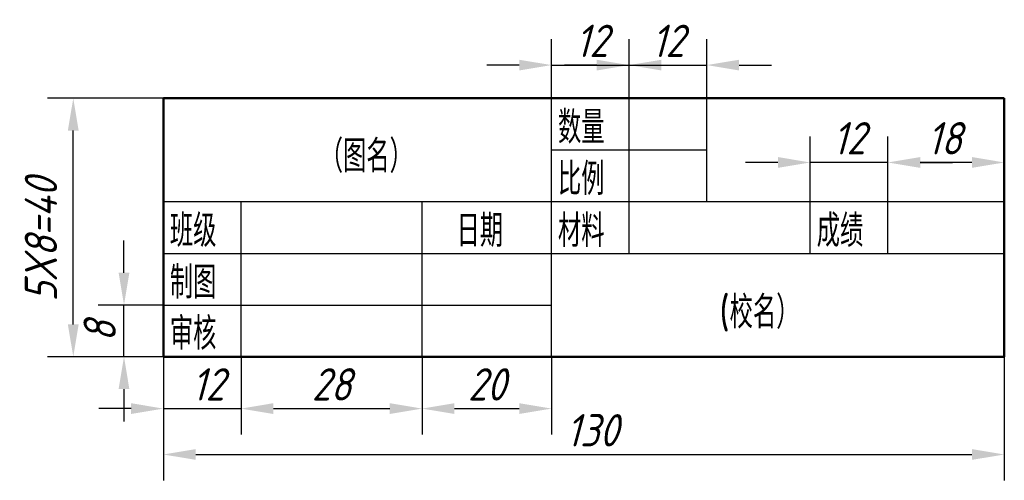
# Model space of a CAD drawing. Header units: millimetres. Extents: x 367 to 519, y 7 to 78.
import ezdxf

# ---------------------------------------------------------------- set-up
doc = ezdxf.new("R2010")
doc.units = ezdxf.units.MM
doc.layers.add('尺寸层', color=7, linetype='Continuous')
doc.layers.add('细实线层', color=7, linetype='Continuous')
doc.layers.add('粗实线层', color=1, linetype='Continuous', lineweight=50)
doc.styles.add('工程斜体', font='gbeitc.shx', dxfattribs={"bigfont": 'gbcbig.shx'})
doc.styles.add('工程直体', font='gbenor.shx', dxfattribs={"bigfont": 'gbcbig.shx'})
doc.dimstyles.new('线性尺寸', dxfattribs={"dimscale": 2, "dimtxt": 2.5, "dimasz": 2.5, "dimexe": 2, "dimexo": 0, "dimtad": 2, "dimdec": 0, "dimtxsty": '工程斜体', "dimcen": 2.5, "dimadec": 0, "dimazin": 0, "dimtfac": 1, "dimtdec": 0, "dimtmove": 1, "dimatfit": 3, "dimfxl": 0, "dimarcsym": 0})

# ---------------------------------------------------------------- blocks, each defined once
blk = doc.blocks.new('*D9')
at = {"layer": 'Defpoints', "color": 0}
for p in [(382.87, 34.31), (388.96, 34.31), (388.96, 26.31)]:
    blk.add_point(p, dxfattribs=at)
at = {"layer": '尺寸层', "color": 0, "lineweight": -2}
for p, q in [((382.87, 39.31), (382.87, 44.31)), ((388.96, 34.31), (378.87, 34.31)), ((382.87, 26.31), (382.87, 34.31)), ((388.96, 26.31), (378.87, 26.31)), ((382.87, 21.31), (382.87, 16.31))]:
    blk.add_line(p, q, dxfattribs=at)
at = {"layer": '尺寸层', "color": 0}
for points in [[(382.04, 39.31), (383.7, 39.31), (382.87, 34.31)], [(382.04, 21.31), (383.7, 21.31), (382.87, 26.31)]]:
    blk.add_solid(points, dxfattribs=at)
at = {"layer": '尺寸层', "color": 0, "insert": (379.12, 30.24), "char_height": 5, "attachment_point": 5, "rotation": 90, "style": '工程斜体'}
blk.add_mtext('8', dxfattribs=at)
blk = doc.blocks.new('*D10')
at = {"layer": 'Defpoints', "color": 0}
for p in [(375.03, 66.31), (388.96, 66.31), (388.96, 26.31)]:
    blk.add_point(p, dxfattribs=at)
at = {"layer": '尺寸层', "color": 0, "lineweight": -2}
for p, q in [((388.96, 66.31), (371.03, 66.31)), ((375.03, 31.31), (375.03, 61.31)), ((388.96, 26.31), (371.03, 26.31))]:
    blk.add_line(p, q, dxfattribs=at)
at = {"layer": '尺寸层', "color": 0}
for points in [[(374.19, 61.31), (375.86, 61.31), (375.03, 66.31)], [(374.19, 31.31), (375.86, 31.31), (375.03, 26.31)]]:
    blk.add_solid(points, dxfattribs=at)
at = {"layer": '尺寸层', "color": 0, "insert": (370.03, 44.4), "char_height": 5, "attachment_point": 5, "rotation": 90, "style": '工程斜体'}
blk.add_mtext('5X8=40', dxfattribs=at)
blk = doc.blocks.new('*D12')
at = {"layer": 'Defpoints', "color": 0}
for p in [(518.96, 26.31), (388.96, 16.99), (518.96, 11.18)]:
    blk.add_point(p, dxfattribs=at)
at = {"layer": '尺寸层', "color": 0, "lineweight": -2}
for p, q in [((518.96, 26.31), (518.96, 7.18)), ((388.96, 16.99), (388.96, 7.18)), ((393.96, 11.18), (513.96, 11.18))]:
    blk.add_line(p, q, dxfattribs=at)
at = {"layer": '尺寸层', "color": 0}
for points in [[(393.96, 12.01), (393.96, 10.35), (388.96, 11.18)], [(513.96, 12.01), (513.96, 10.35), (518.96, 11.18)]]:
    blk.add_solid(points, dxfattribs=at)
at = {"layer": '尺寸层', "color": 0, "insert": (455.26, 14.93), "char_height": 5, "attachment_point": 5, "style": '工程斜体'}
blk.add_mtext('130', dxfattribs=at)
blk = doc.blocks.new('*D13')
at = {"layer": 'Defpoints', "color": 0}
for p in [(460.96, 71.44), (448.96, 66.31), (460.96, 66.31)]:
    blk.add_point(p, dxfattribs=at)
at = {"layer": '尺寸层', "color": 0, "lineweight": -2}
for p, q in [((448.96, 66.31), (448.96, 75.44)), ((460.96, 66.31), (460.96, 75.44)), ((443.96, 71.44), (438.96, 71.44)), ((448.96, 71.44), (460.96, 71.44)), ((465.96, 71.44), (470.96, 71.44))]:
    blk.add_line(p, q, dxfattribs=at)
at = {"layer": '尺寸层', "color": 0}
for points in [[(443.96, 72.27), (443.96, 70.61), (448.96, 71.44)], [(465.96, 72.27), (465.96, 70.61), (460.96, 71.44)]]:
    blk.add_solid(points, dxfattribs=at)
at = {"layer": '尺寸层', "color": 0, "insert": (455.19, 75.19), "char_height": 5, "attachment_point": 5, "style": '工程斜体'}
blk.add_mtext('12', dxfattribs=at)
blk = doc.blocks.new('*D14')
at = {"layer": 'Defpoints', "color": 0}
for p in [(472.96, 71.44), (460.96, 66.31), (472.96, 66.31)]:
    blk.add_point(p, dxfattribs=at)
at = {"layer": '尺寸层', "color": 0, "lineweight": -2}
for p, q in [((460.96, 66.31), (460.96, 75.44)), ((472.96, 66.31), (472.96, 75.44)), ((455.96, 71.44), (450.96, 71.44)), ((460.96, 71.44), (472.96, 71.44)), ((477.96, 71.44), (482.96, 71.44))]:
    blk.add_line(p, q, dxfattribs=at)
at = {"layer": '尺寸层', "color": 0}
for points in [[(455.96, 72.27), (455.96, 70.61), (460.96, 71.44)], [(477.96, 72.27), (477.96, 70.61), (472.96, 71.44)]]:
    blk.add_solid(points, dxfattribs=at)
at = {"layer": '尺寸层', "color": 0, "insert": (466.96, 75.19), "char_height": 5, "attachment_point": 5, "style": '工程斜体'}
blk.add_mtext('12', dxfattribs=at)
blk = doc.blocks.new('*D15')
at = {"layer": 'Defpoints', "color": 0}
for p in [(500.96, 56.37), (500.96, 50.31), (518.96, 50.31)]:
    blk.add_point(p, dxfattribs=at)
at = {"layer": '尺寸层', "color": 0, "lineweight": -2}
for p, q in [((500.96, 50.31), (500.96, 60.37)), ((518.96, 50.31), (518.96, 60.37)), ((513.96, 56.37), (505.96, 56.37))]:
    blk.add_line(p, q, dxfattribs=at)
at = {"layer": '尺寸层', "color": 0}
for points in [[(505.96, 57.21), (505.96, 55.54), (500.96, 56.37)], [(513.96, 57.21), (513.96, 55.54), (518.96, 56.37)]]:
    blk.add_solid(points, dxfattribs=at)
at = {"layer": '尺寸层', "color": 0, "insert": (509.7, 60.12), "char_height": 5, "attachment_point": 5, "style": '工程斜体'}
blk.add_mtext('18', dxfattribs=at)
blk = doc.blocks.new('*D16')
at = {"layer": 'Defpoints', "color": 0}
for p in [(488.96, 56.37), (488.96, 50.31), (500.96, 50.31)]:
    blk.add_point(p, dxfattribs=at)
at = {"layer": '尺寸层', "color": 0, "lineweight": -2}
for p, q in [((488.96, 50.31), (488.96, 60.37)), ((500.96, 50.31), (500.96, 60.37)), ((483.96, 56.37), (478.96, 56.37)), ((500.96, 56.37), (488.96, 56.37)), ((505.96, 56.37), (510.96, 56.37))]:
    blk.add_line(p, q, dxfattribs=at)
at = {"layer": '尺寸层', "color": 0}
for points in [[(483.96, 57.21), (483.96, 55.54), (488.96, 56.37)], [(505.96, 57.21), (505.96, 55.54), (500.96, 56.37)]]:
    blk.add_solid(points, dxfattribs=at)
at = {"layer": '尺寸层', "color": 0, "insert": (494.96, 60.12), "char_height": 5, "attachment_point": 5, "style": '工程斜体'}
blk.add_mtext('12', dxfattribs=at)
blk = doc.blocks.new('*D17')
at = {"layer": 'Defpoints', "color": 0}
for p in [(388.96, 26.31), (400.96, 26.31), (400.96, 18.28)]:
    blk.add_point(p, dxfattribs=at)
at = {"layer": '尺寸层', "color": 0, "lineweight": -2}
for p, q in [((388.96, 26.31), (388.96, 14.28)), ((400.96, 26.31), (400.96, 14.28)), ((383.96, 18.28), (378.96, 18.28)), ((388.96, 18.28), (400.96, 18.28)), ((405.96, 18.28), (410.96, 18.28))]:
    blk.add_line(p, q, dxfattribs=at)
at = {"layer": '尺寸层', "color": 0}
for points in [[(383.96, 19.12), (383.96, 17.45), (388.96, 18.28)], [(405.96, 19.12), (405.96, 17.45), (400.96, 18.28)]]:
    blk.add_solid(points, dxfattribs=at)
at = {"layer": '尺寸层', "color": 0, "insert": (395.87, 22.03), "char_height": 5, "attachment_point": 5, "style": '工程斜体'}
blk.add_mtext('12', dxfattribs=at)
blk = doc.blocks.new('*D18')
at = {"layer": 'Defpoints', "color": 0}
for p in [(400.96, 26.31), (428.96, 26.31), (428.96, 18.28)]:
    blk.add_point(p, dxfattribs=at)
at = {"layer": '尺寸层', "color": 0, "lineweight": -2}
for p, q in [((400.96, 26.31), (400.96, 14.28)), ((428.96, 26.31), (428.96, 14.28)), ((405.96, 18.28), (423.96, 18.28))]:
    blk.add_line(p, q, dxfattribs=at)
at = {"layer": '尺寸层', "color": 0}
for points in [[(405.96, 19.12), (405.96, 17.45), (400.96, 18.28)], [(423.96, 19.12), (423.96, 17.45), (428.96, 18.28)]]:
    blk.add_solid(points, dxfattribs=at)
at = {"layer": '尺寸层', "color": 0, "insert": (414.96, 22.03), "char_height": 5, "attachment_point": 5, "style": '工程斜体'}
blk.add_mtext('28', dxfattribs=at)
blk = doc.blocks.new('*D19')
at = {"layer": 'Defpoints', "color": 0}
for p in [(428.96, 26.31), (448.96, 26.31), (448.96, 18.28)]:
    blk.add_point(p, dxfattribs=at)
at = {"layer": '尺寸层', "color": 0, "lineweight": -2}
for p, q in [((428.96, 26.31), (428.96, 14.28)), ((448.96, 26.31), (448.96, 14.28)), ((433.96, 18.28), (443.96, 18.28))]:
    blk.add_line(p, q, dxfattribs=at)
at = {"layer": '尺寸层', "color": 0}
for points in [[(433.96, 19.12), (433.96, 17.45), (428.96, 18.28)], [(443.96, 19.12), (443.96, 17.45), (448.96, 18.28)]]:
    blk.add_solid(points, dxfattribs=at)
at = {"layer": '尺寸层', "color": 0, "insert": (438.96, 22.03), "char_height": 5, "attachment_point": 5, "style": '工程斜体'}
blk.add_mtext('20', dxfattribs=at)

msp = doc.modelspace()

# ---------------------------------------------------------------- linework, layer by layer
at = {"layer": '粗实线层', "color": 7}
for p, q in [((388.96, 26.31), (388.96, 66.31)), ((388.96, 66.31), (518.96, 66.31)), ((518.96, 26.31), (518.96, 66.31)), ((388.96, 26.31), (518.96, 26.31))]:
    msp.add_line(p, q, dxfattribs=at)
at = {"layer": '细实线层', "color": 7}
for p, q in [((448.96, 26.31), (448.96, 66.31)), ((460.96, 42.31), (460.96, 66.31)), ((472.96, 50.31), (472.96, 66.31)), ((448.96, 58.31), (472.96, 58.31)), ((388.96, 50.31), (518.96, 50.31)), ((400.96, 26.31), (400.96, 50.31)), ((428.96, 26.31), (428.96, 50.31)), ((488.96, 42.31), (488.96, 50.31)), ((500.96, 42.31), (500.96, 50.31)), ((388.96, 42.31), (518.96, 42.31)), ((388.96, 34.31), (448.96, 34.31))]:
    msp.add_line(p, q, dxfattribs=at)

# ---------------------------------------------------------------- texts
at = {"layer": '细实线层', "color": 7, "style": '工程直体'}
for s, p in [('数量', (449.96, 59.31)), ('（图名）', (413.13, 54.83)), ('比例', (449.96, 51.31)), ('班级', (389.96, 43.31)), ('日期', (434.29, 43.31)), ('材料', (449.96, 43.31)), ('成绩', (489.96, 43.31)), ('制图', (389.96, 35.31)), ('(校名）', (474.91, 30.69)), ('审核', (389.96, 27.39))]:
    msp.add_text(s, height=5, dxfattribs=at).set_placement(p)

# ---------------------------------------------------------------- dimensions: what is measured, and where the dimension line sits
at = {"layer": '尺寸层'}
for base, p1, p2, picture, middle in [((460.96, 71.44), (448.96, 66.31), (460.96, 66.31), '*D13', (455.19, 71.44)), ((500.96, 56.37), (518.96, 50.31), (500.96, 50.31), '*D15', (509.7, 56.37)), ((400.96, 18.28), (388.96, 26.31), (400.96, 26.31), '*D17', (395.87, 18.28)), ((518.96, 11.18), (388.96, 16.99), (518.96, 26.31), '*D12', (455.26, 11.18)), ((428.96, 18.28), (400.96, 26.31), (428.96, 26.31), '*D18', (414.96, 18.28)), ((448.96, 18.28), (428.96, 26.31), (448.96, 26.31), '*D19', (438.96, 18.28))]:
    dim = msp.add_linear_dim(base=base, p1=p1, p2=p2, dimstyle='线性尺寸', dxfattribs=at)
    dim.commit()
    dim.dimension.update_dxf_attribs({"geometry": picture, "text_midpoint": middle, "dimtype": 160})
for base, p1, p2, picture, middle in [((472.96, 71.44), (460.96, 66.31), (472.96, 66.31), '*D14', (466.96, 75.19)), ((488.96, 56.37), (500.96, 50.31), (488.96, 50.31), '*D16', (494.96, 60.12))]:
    dim = msp.add_linear_dim(base=base, p1=p1, p2=p2, dimstyle='线性尺寸', dxfattribs=at)
    dim.commit()
    dim.dimension.update_dxf_attribs({"geometry": picture, "text_midpoint": middle})
dim = msp.add_linear_dim(base=(375.03, 66.31), p1=(388.96, 26.31), p2=(388.96, 66.31), angle=90, text='5X8=40', dimstyle='线性尺寸', dxfattribs=at)
dim.commit()
dim.dimension.update_dxf_attribs({"geometry": '*D10', "text_midpoint": (373.78, 44.4), "dimtype": 160})
dim = msp.add_linear_dim(base=(382.87, 34.31), p1=(388.96, 26.31), p2=(388.96, 34.31), angle=90, dimstyle='线性尺寸', dxfattribs=at)
dim.commit()
dim.dimension.update_dxf_attribs({"geometry": '*D9', "text_midpoint": (382.87, 30.24), "dimtype": 160})

doc.saveas('drawing.dxf')
